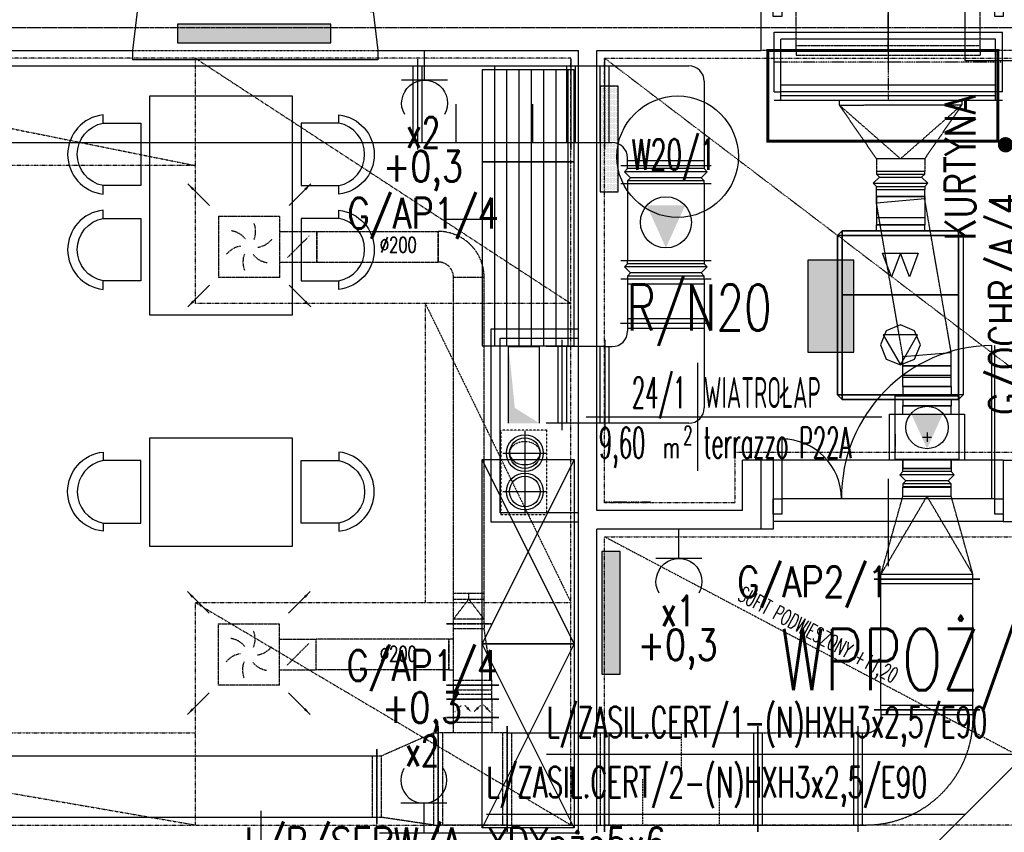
# Model space of a CAD drawing. Header units: inches. Extents: x -145354 to -97635, y 38777 to 78670.
# Tile 123 of 231: x -140333 to -139691, y 51082 to 51612. Entities that reach past the tile are written whole.
import ezdxf
from ezdxf.enums import TextEntityAlignment as Align

# ---------------------------------------------------------------- set-up
doc = ezdxf.new("R2010")
doc.units = ezdxf.units.IN
doc.header["$MEASUREMENT"] = 0
for name, pattern in [('00-inst$0$DASHDOT', [1, 0.5, -0.25, 0, -0.25]), ('CENTER', [2, 1.25, -0.25, 0.25, -0.25]), ('DASHDOT', [1, 0.5, -0.25, 0, -0.25]), ('DASHED', [0.75, 0.5, -0.25]), ('DASHED2', [0.375, 0.25, -0.125]), ('DIVIDE', [31.75, 12.7, -6.35, 0, -6.35, 0, -6.35]), ('HIDDEN', [0.375, 0.25, -0.125])]:
    doc.linetypes.add(name, pattern=pattern)
doc.layers.get('0').update_dxf_attribs({"color": 101})
for name, color, linetype in [('Drz---drzwi', 5, 'Continuous'), ('E-OPIS_POM', 6, 'Continuous'), ('E35', 6, 'Continuous'), ('E50', 3, 'Continuous'), ('E50_kor', 3, 'Continuous'), ('FLUID-N.20-SYM', 7, 'Continuous'), ('FLUID-N17-50-ARRGR', 7, 'Continuous'), ('FLUID-N20-SYM', 7, 'Continuous'), ('FLUID-W.20-SYM', 7, 'Continuous'), ('Ins-went', 141, 'Continuous'), ('kurtyna_pow', 137, 'Continuous'), ('m-went-nawiew', 152, 'Continuous'), ('m-went-wywiew', 1, 'Continuous'), ('Os-osie glowne', 8, 'CENTER'), ('PULAYER0', 1, 'Continuous'), ('PULAYER1', 6, 'Continuous'), ('Sc-cegla pelna', 32, 'Continuous'), ('Sc-cegla pustak', 42, 'Continuous'), ('Sc-gk', 120, 'Continuous'), ('Sc-nad', 5, 'DASHED2'), ('Sc-nadproza kon', 5, 'DASHED2'), ('Suf-widok', 8, 'Continuous'), ('W-idok', 9, 'Continuous'), ('W-otwor-strop', 126, 'Continuous'), ('Wym-wew', 8, 'Continuous'), ('Wyp-grzejniki', 56, 'Continuous'), ('Wyp-meble', 155, 'Continuous')]:
    doc.layers.add(name, color=color, linetype=linetype)
doc.layers.get('Wym-wew').off()
doc.styles.add('FDBES', font='simplex.shx')
doc.styles.add('KA wymiar', font='romans.shx', dxfattribs={"width": 0.6})
doc.styles.add('ROMANS', font='romans', dxfattribs={"width": 0.85})
doc.styles.add('tab-bud$0$ROMANS', font='romans', dxfattribs={"width": 0.7})
doc.dimstyles.new('FDBES', dxfattribs={"dimscale": 50, "dimtxt": 4, "dimasz": 2.5, "dimexe": 0.8, "dimexo": 2, "dimgap": 1, "dimtad": 1, "dimdsep": 46, "dimtxsty": 'FDBES', "dimcen": 2.5, "dimclrd": 4, "dimclre": 5, "dimadec": 0, "dimazin": 0, "dimtfac": 1, "dimtmove": 0, "dimatfit": 3, "dimfxl": 0, "dimarcsym": 0})

# ---------------------------------------------------------------- blocks, each defined once
blk = doc.blocks.new('pow')
for p, q in [((0, 0.5229), (0, -0.5229)), ((-1.0753, 0), (1.7797, 0))]:
    blk.add_line(p, q)
at = {"style": 'KA wymiar', "width": 0.6}
for s, height, p in [('2', 0.18, (-0.1392, -0.2698)), ('m', 0.21, (-0.3332, -0.401))]:
    blk.add_text(s, height=height, dxfattribs=at).set_placement(p)
at = {"style": 'KA wymiar'}
for tag, width, p in [('01', 0.7, (-0.1311, 0.0844)), ('000.00', 0.6, (-0.3636, -0.401))]:
    blk.add_attdef(tag, text='', height=0.3, dxfattribs=dict(at, width=width)).set_placement(p, align=Align.RIGHT)
blk.add_attdef('POMIESZCZENIE', (0.0709, 0.0844), '', height=0.3, dxfattribs=at)
at = {"style": 'KA wymiar', "width": 0.8}
blk.add_attdef('POSADZKA', (0.0709, -0.401), '', height=0.3, dxfattribs=at)
blk = doc.blocks.new('g2')
at = {"layer": 'E35'}
blk.add_line((15, 19.27), (-15, 19.27), dxfattribs=at)
blk.add_arc((0, 34.27), 15, 150, 30, dxfattribs=at)
at = {"layer": 'E50'}
blk.add_line((0, 19.27), (0, 0), dxfattribs=at)
blk = doc.blocks.new('W029')
for points in [[(-53.78, 76.9), (-59.03, 76.9, -0.895014), (-7.4, 76.9), (-12.96, 76.9, 0.825539), (-53.71, 76.86), (-53.71, 52.3), (-12.96, 52.3), (-12.96, 76.9)], [(8.36, 76.9), (3.1, 76.9, -0.895014), (54.73, 76.9), (49.18, 76.9, 0.825539), (8.43, 76.86), (8.43, 52.3), (49.18, 52.3), (49.18, 76.9)], [(-53.78, -76.9), (-59.03, -76.9, 0.895014), (-7.4, -76.9), (-12.96, -76.9, -0.825539), (-53.71, -76.86), (-53.71, -52.3), (-12.96, -52.3), (-12.96, -76.9)], [(8.36, -76.9), (3.1, -76.9, 0.895014), (54.73, -76.9), (49.18, -76.9, -0.825539), (8.43, -76.86), (8.43, -52.3), (49.18, -52.3), (49.18, -76.9)]]:
    blk.add_lwpolyline(points, format="xyb")
at = {"linetype": 'Continuous'}
blk.add_lwpolyline([(-71.54, 46.41), (71.54, 46.41), (71.54, -46.41), (-71.54, -46.41), (-71.54, 46.41)], dxfattribs=at)
blk = doc.blocks.new('W028')
at = {"linetype": 'Continuous'}
blk.add_lwpolyline([(-46.41, -35.48), (-46.41, 35.48), (46.41, 35.48), (46.41, -35.48), (-46.41, -35.48)], dxfattribs=at)
for points in [[(-76.9, -20.17), (-76.9, -25.42, -0.895014), (-76.9, 26.21), (-76.9, 20.65, 0.825539), (-76.86, -20.1), (-52.3, -20.1), (-52.3, 20.65), (-76.9, 20.65)], [(76.9, -20.17), (76.9, -25.42, 0.895014), (76.9, 26.21), (76.9, 20.65, -0.825539), (76.86, -20.1), (52.3, -20.1), (52.3, 20.65), (76.9, 20.65)]]:
    blk.add_lwpolyline(points, format="xyb")
blk = doc.blocks.new('_SDHGG')
at = {"ltscale": 7}
for p, q in [((13, -75), (-44, -75)), ((0, -142.5), (100, -142.5)), ((0, -144.5), (100, -144.5))]:
    blk.add_line(p, q, dxfattribs=at)
for points in [[(-10, -5.5), (-10, 0), (0, 0), (0, -5.5)], [(-10, -150), (-10, -144.5), (0, -144.5), (0, -150)]]:
    blk.add_lwpolyline(points, close=True, dxfattribs=at)
for points in [[(0, -144.5), (0, -5.5)], [(39, -5.5), (0, -5.5)]]:
    blk.add_lwpolyline(points, dxfattribs=at)
blk.add_arc((0, -5.5), 39, 270, 0)
blk.add_arc((1, -143.5), 99.01, 0.57873, 90.57873, dxfattribs=at)
blk = doc.blocks.new('_DKGJHF')
at = {"ltscale": 7}
for p, q in [((-21.08, -77), (35.92, -77)), ((-5, -147.5), (-105, -147.5)), ((-5, -145.5), (-104.98, -145.5))]:
    blk.add_line(p, q, dxfattribs=at)
for points in [[(5, -7.5), (5, 0), (-5, 0), (-5, -7.5)], [(5, -155), (5, -147.5), (-5, -147.5), (-5, -155)]]:
    blk.add_lwpolyline(points, close=True, dxfattribs=at)
for points in [[(-45, -7.5), (-5, -7.5)], [(-5, -147.5), (-5, -7.5)]]:
    blk.add_lwpolyline(points, dxfattribs=at)
for centre, radius, start, end in [((-5, -7.5), 40, 180, 270), ((-5, -147.5), 100, 90, 180)]:
    blk.add_arc(centre, radius, start, end)
blk = doc.blocks.new('grzejnik_100')
at = {"layer": 'Wyp-grzejniki'}
h = blk.add_hatch(dxfattribs=at)
h.set_pattern_fill('DOTS', color=256, scale=0.5, style=0)
h.set_pattern_definition([(0, (-77492.90915, 37823.9399), (0.396875, 0.79375), [0, -0.79375])])
h.paths.add_polyline_path([(0, -100), (12, -100), (12, 0), (0, 0)])
blk.add_lwpolyline([(12, 0), (0, 0), (0, -100), (12, -100)], close=True, dxfattribs=at)
blk = doc.blocks.new('N200')
at = {"layer": 'm-went-nawiew', "color": 254, "linetype": 'HIDDEN'}
for p, q in [((-141949.57, 41077.71), (-141949.57, 41049.17)), ((-141963.84, 41063.44), (-141935.3, 41063.44))]:
    blk.add_line(p, q, dxfattribs=at)
at = {"layer": 'm-went-nawiew', "color": 254}
blk.add_circle((-141949.57, 41063.44), 12, dxfattribs=at)
at = {"layer": 'm-went-nawiew'}
blk.add_circle((-141949.57, 41063.44), 10, dxfattribs=at)
blk = doc.blocks.new('W200')
at = {"layer": 'm-went-wywiew', "color": 254, "linetype": 'HIDDEN'}
for p, q in [((-141949.57, 41108.12), (-141949.57, 41079.58)), ((-141963.84, 41093.85), (-141935.3, 41093.85))]:
    blk.add_line(p, q, dxfattribs=at)
at = {"layer": 'm-went-wywiew', "color": 254}
blk.add_circle((-141949.57, 41093.85), 12, dxfattribs=at)
at = {"layer": 'm-went-wywiew'}
blk.add_circle((-141949.57, 41093.85), 10, dxfattribs=at)
blk = doc.blocks.new('*U1134')
at = {"color": 0, "linetype": 'ByBlock', "lineweight": -2}
blk.add_circle((0, 0), 100, dxfattribs=at)
at = {"color": 3, "linetype": 'DASHED'}
blk.add_ellipse((0, 0), major_axis=(0, 100), ratio=0.75, start_param=0, end_param=3.141593, dxfattribs=at)
at = {"color": 3, "linetype": 'Continuous'}
blk.add_ellipse((0, 0), major_axis=(0, 100), ratio=0.75, start_param=3.141593, end_param=6.283185, dxfattribs=at)
blk = doc.blocks.new('grzejnik_70')
at = {"layer": 'Wyp-grzejniki'}
h = blk.add_hatch(dxfattribs=at)
h.set_pattern_fill('DOTS', color=256, scale=0.5, style=0)
h.set_pattern_definition([(0, (-77492.90915, 37853.9399), (0.396875, 0.79375), [0, -0.79375])])
h.paths.add_polyline_path([(0, -70), (12, -70), (12, 0), (0, 0)])
blk.add_lwpolyline([(12, 0), (0, 0), (0, -70), (12, -70)], close=True, dxfattribs=at)
blk = doc.blocks.new('G_80')
at = {"layer": 'Wyp-grzejniki'}
h = blk.add_hatch(dxfattribs=at)
h.set_pattern_fill('DOTS', color=256, scale=0.5, angle=90, style=0)
h.set_pattern_definition([(90, (-37823.9399, -77504.90915), (-0.79375, 0.396875), [0, -0.79375])])
h.paths.add_polyline_path([(80, -12), (80, 0), (0, 0), (0, -12)])
blk.add_lwpolyline([(0, 0), (0, -12), (80, -12), (80, 0)], close=True, dxfattribs=at)

msp = doc.modelspace()

# ---------------------------------------------------------------- hatches: boundary and pattern name
at = {"layer": 'E50'}
msp.add_hatch(color=256, dxfattribs=at).paths.add_polyline_path([(-139788.91, 51454.94), (-139818.91, 51454.94), (-139818.91, 51394.94), (-139788.91, 51394.94)])

# ---------------------------------------------------------------- linework, layer by layer
at = {"color": 5, "linetype": 'Continuous', "lineweight": -2}
for p, q in [((-139702, 51591.7), (-139831, 51591.7)), ((-139831, 51591.7), (-139702, 51591.7))]:
    msp.add_line(p, q, dxfattribs=at)
at = {"color": 4, "linetype": 'Continuous'}
for p, q in [((-139951.54, 51581.7), (-139896.54, 51581.7)), ((-139841, 51564.7), (-139836.5, 51564.7)), ((-139692, 51564.7), (-139696.5, 51564.7)), ((-139783.2, 51086.7), (-139783.2, 51146.7))]:
    msp.add_line(p, q, dxfattribs=at)
at = {"color": 4, "linetype": 'DASHED'}
for p, q in [((-140151.29, 51463.78), (-140158.36, 51456.71)), ((-140151.6, 51197.94), (-140144.52, 51205.01)), ((-140151.6, 51197.94), (-140158.67, 51190.87)), ((-140046.98, 51162.7, -5780), (-140044.77, 51164.91, -5780)), ((-140040.73, 51162.7, -5780), (-140042.94, 51164.91, -5780)), ((-140034.48, 51162.7, -5780), (-140032.27, 51164.91, -5780)), ((-140028.23, 51162.7, -5780), (-140030.44, 51164.91, -5780))]:
    msp.add_line(p, q, dxfattribs=at)
at = {"color": 4, "linetype": 'Continuous'}
for points in [[(-140151.29, 51463.53, 0.5, 0.5, 1), (-140151.29, 51464.03, 0.5, 0.5, 1)], [(-140151.6, 51197.69, 0.5, 0.5, 1), (-140151.6, 51198.19, 0.5, 0.5, 1)]]:
    msp.add_lwpolyline(points, format="xyseb", close=True, dxfattribs=at)
msp.add_circle((-139741.2, 51345.89, 2795), 13.83, dxfattribs=at)
at = {"color": 4, "linetype": 'DASHED'}
for centre, start, end in [((-140193.29, 51473.78), 338.19852, 21.80134), ((-140196.95, 51460.12), 38.19852, 81.80134), ((-140179.63, 51477.44), 278.19852, 321.80134), ((-140186.95, 51450.12), 98.19852, 141.80134), ((-140173.29, 51453.78), 158.19852, 201.80134), ((-140169.63, 51467.44), 218.19852, 261.80134), ((-140193.6, 51207.94), 338.19859, 21.80141), ((-140197.26, 51194.28), 38.19859, 81.80141), ((-140179.94, 51211.6), 278.19859, 321.80141), ((-140187.26, 51184.28), 98.19859, 141.80141), ((-140173.6, 51187.94), 158.19859, 201.80141), ((-140169.94, 51201.6), 218.19859, 261.80141)]:
    msp.add_arc(centre, 14.14, start, end, dxfattribs=at)
at = {"color": 4, "linetype": 'Continuous'}
msp.add_solid([(-139730.82, 51355.04, 2795), (-139741.2, 51332.06, 2795), (-139751.57, 51355.04, 2795)], dxfattribs=at)
at = {"layer": 'E35'}
for p, q in [((-139716.5, 51681.49), (-139716.5, 51585.27)), ((-139230, 51580), (-139834.3, 50975.7)), ((-139677.29, 51132.71), (-139989.39, 51132.71)), ((-139716.54, 51093.46), (-140028.64, 51093.46))]:
    msp.add_line(p, q, dxfattribs=at)
msp.add_circle((-139903.88, 51522.51), 39.6, dxfattribs=at)
at = {"layer": 'E50'}
msp.add_lwpolyline([(-139818.91, 51454.94), (-139818.91, 51394.94), (-139788.91, 51394.94), (-139788.91, 51454.94)], close=True, dxfattribs=at)
at = {"layer": 'E50_kor'}
msp.add_line((-139716.5, 51585.27), (-139251.21, 51585.27), dxfattribs=at)
at = {"layer": 'E50_kor', "const_width": 5}
msp.add_lwpolyline([(-139692.5, 51530.27, 1), (-139687.5, 51530.27, 1)], format="xyb", close=True, dxfattribs=at)
at = {"layer": 'FLUID-N.20-SYM', "color": 2, "linetype": '00-inst$0$DASHDOT'}
for p, q in [((-139766.5, 51591.7), (-139766.5, 51656.7)), ((-139766.5, 51603.7), (-139766.5, 51559.2)), ((-139692, 51584.2), (-139841, 51584.2))]:
    msp.add_line(p, q, dxfattribs=at)
at = {"layer": 'FLUID-N20-SYM', "color": 2, "linetype": '00-inst$0$DASHDOT'}
msp.add_line((-139762.05, 51341.64), (-139762.05, 51329.64), dxfattribs=at)
at = {"layer": 'FLUID-W.20-SYM', "color": 2, "linetype": '00-inst$0$DASHDOT'}
msp.add_line((-139921.54, 51297.2), (-139951.54, 51297.2), dxfattribs=at)
at = {"layer": 'Ins-went', "linetype": 'DASHED', "ltscale": 0.4}
for p, q in [((-139826.5, 51591.7), (-139826.5, 51656.7)), ((-139706.5, 51591.7), (-139706.5, 51656.7)), ((-139706.5, 51594.7), (-139826.5, 51594.7)), ((-139826.5, 51591.7), (-139826.5, 51588.7)), ((-139706.5, 51591.7), (-139706.5, 51588.7)), ((-139826.5, 51588.7), (-139706.5, 51588.7)), ((-139774.25, 51521.14), (-139774.25, 51513.14)), ((-139742.75, 51521.14), (-139742.75, 51513.14)), ((-140203.29, 51483.78), (-140203.29, 51443.78)), ((-140203.29, 51483.78), (-140163.29, 51483.78)), ((-140163.29, 51443.78), (-140163.29, 51483.78)), ((-140163.29, 51473.78), (-140139.29, 51473.78)), ((-140151.29, 51463.78), (-140144.22, 51470.85)), ((-140139.29, 51453.78), (-140139.29, 51473.78)), ((-140139.29, 51473.78), (-140139.29, 51453.78)), ((-140060.1, 51453.8), (-140060.1, 51473.8)), ((-140060.1, 51473.8), (-140060.1, 51453.8)), ((-140163.29, 51453.78), (-140139.29, 51453.78)), ((-140163.29, 51443.78), (-140203.29, 51443.78)), ((-140050.1, 51237.94), (-140050.1, 51443.8)), ((-140030.1, 51443.8), (-140050.1, 51443.8)), ((-140030.1, 51237.94), (-140030.1, 51443.8)), ((-140050.1, 51237.94, -2890), (-140030.1, 51237.94, -2890)), ((-140050.1, 51233.94, -2890), (-140050.1, 51237.94, -2890)), ((-140040.1, 51233.94, -2890), (-140040.1, 51237.94, -2890)), ((-140030.1, 51233.94, -2890), (-140030.1, 51237.94, -2890)), ((-140050.1, 51220.94, -2890), (-140050.1, 51233.94, -2890)), ((-140050.1, 51220.94, -2890), (-140040.1, 51233.94, -2890)), ((-140050.1, 51233.94, -2890), (-140030.1, 51233.94, -2890)), ((-140030.1, 51220.94, -2890), (-140040.1, 51233.94, -2890)), ((-140030.1, 51220.94, -2890), (-140030.1, 51233.94, -2890)), ((-140030.1, 51220.94, -2890), (-140050.1, 51220.94, -2890)), ((-140050.1, 51217.94, -2890), (-140050.1, 51220.94, -2890)), ((-140030.1, 51217.94, -2890), (-140030.1, 51220.94, -2890)), ((-140203.6, 51217.94), (-140203.6, 51177.94)), ((-140203.6, 51217.94), (-140163.6, 51217.94)), ((-140163.6, 51177.94), (-140163.6, 51217.94)), ((-140054.6, 51217.94, -2890), (-140025.6, 51217.94, -2890)), ((-140025.6, 51217.94, -2890), (-140054.6, 51217.94, -2890)), ((-140050.1, 51177.94, -2890), (-140050.1, 51217.94, -2890)), ((-140050.1, 51214.94, -2890), (-140030.1, 51214.94, -2890)), ((-140030.1, 51217.94, -2890), (-140030.1, 51214.94, -2890)), ((-140025.1, 51180.94, -2890), (-140030.1, 51214.94, -2890)), ((-140163.6, 51207.94), (-140139.6, 51207.94)), ((-140139.6, 51187.94), (-140139.6, 51207.94)), ((-140053.1, 51187.94, -2890), (-140053.1, 51207.94, -2890)), ((-140050.1, 51207.94, -2890), (-140053.1, 51207.94, -2890)), ((-140053.1, 51207.94), (-140053.1, 51187.94)), ((-140163.6, 51187.94), (-140139.6, 51187.94)), ((-140053.1, 51187.94, -2890), (-140050.1, 51187.94, -2890)), ((-140025.1, 51180.94, -2890), (-140050.1, 51180.94, -2890)), ((-140025.1, 51177.94, -2890), (-140025.1, 51180.94, -2890)), ((-140163.6, 51177.94), (-140203.6, 51177.94)), ((-140020.6, 51177.94, -2890), (-140054.6, 51177.94, -2890)), ((-140054.6, 51177.9), (-140020.6, 51177.9)), ((-140050.1, 51168.7), (-140050.1, 51177.9)), ((-140050.1, 51174.9), (-140025.1, 51174.9)), ((-140025.1, 51168.7), (-140025.1, 51177.9)), ((-140054.6, 51168.7, -5780), (-140020.6, 51168.7, -5780)), ((-140020.6, 51168.7), (-140054.6, 51168.7)), ((-140025.1, 51171.7), (-140050.1, 51171.7)), ((-140050.1, 51156.7, -5780), (-140050.1, 51168.7, -5780)), ((-140025.1, 51168.7, -5780), (-140025.1, 51156.7, -5780)), ((-140046.98, 51162.7, -5780), (-140049.19, 51160.49, -5780)), ((-140040.73, 51162.7, -5780), (-140038.52, 51160.49, -5780)), ((-140034.48, 51162.7, -5780), (-140036.69, 51160.49, -5780)), ((-140028.23, 51162.7, -5780), (-140026.02, 51160.49, -5780)), ((-140020.6, 51156.7, -5780), (-140054.6, 51156.7, -5780)), ((-140054.6, 51156.7), (-140020.6, 51156.7)), ((-140050.1, 51146.7), (-140050.1, 51156.7)), ((-140025.1, 51156.7), (-140025.1, 51146.7)), ((-140060.1, 51082.2), (-140060.1, 51151.2)), ((-140060.1, 51151.2), (-140060.1, 51082.2)), ((-140050.1, 51153.7), (-140025.1, 51153.7)), ((-140015.1, 51151.2), (-140015.1, 51082.2)), ((-140015.1, 51082.2), (-140015.1, 51151.2)), ((-139951.5, 51151.2), (-139951.5, 51082.2)), ((-139951.5, 51082.2, -2890), (-139951.5, 51151.2, -2890)), ((-140063.1, 51146.7), (-140097.1, 51131.7)), ((-140063.1, 51146.7), (-140063.1, 51086.7)), ((-140063.1, 51146.7), (-140060.1, 51146.7)), ((-140015.1, 51146.7), (-140060.1, 51146.7)), ((-140057.1, 51086.7), (-140057.1, 51146.7)), ((-140018.1, 51146.7), (-140018.1, 51086.7)), ((-140012.1, 51086.7), (-140012.1, 51146.7)), ((-139954.5, 51146.7), (-139954.5, 51086.7)), ((-139851.5, 51146.7), (-139786.2, 51146.7)), ((-140100.1, 51136.2), (-140100.1, 51087.2)), ((-140100.1, 51087.2), (-140100.1, 51136.2)), ((-140103.1, 51131.7), (-140103.1, 51091.7)), ((-140097.1, 51131.7), (-140100.1, 51131.7)), ((-140097.1, 51091.7), (-140097.1, 51131.7)), ((-140097.1, 51091.7), (-140100.1, 51091.7)), ((-140063.1, 51086.7), (-140097.1, 51091.7)), ((-140063.1, 51086.7), (-140060.1, 51086.7)), ((-140015.1, 51086.7), (-140060.1, 51086.7)), ((-140015.1, 51086.7), (-139951.5, 51086.7)), ((-139951.5, 51086.7, -2890), (-139851.5, 51086.7, -2890))]:
    msp.add_line(p, q, dxfattribs=at)
at = {"layer": 'Ins-went'}
for p, q in [((-139841, 51564.7), (-139841, 51603.7)), ((-139841, 51603.7), (-139692, 51603.7)), ((-139692, 51564.7), (-139692, 51603.7)), ((-139836.5, 51559.2), (-139836.5, 51599.2)), ((-139696.5, 51599.2), (-139836.5, 51599.2)), ((-139696.5, 51559.2), (-139696.5, 51599.2)), ((-140073.44, 51527.2), (-140073.44, 51586.2)), ((-139973.44, 51586.2), (-139973.44, 51527.2)), ((-139951.54, 51586.2), (-139951.54, 51527.2)), ((-140722.44, 51581.7), (-139932.97, 51581.7)), ((-140076.44, 51531.7), (-140076.44, 51581.7)), ((-140073.44, 51581.7), (-139973.44, 51581.7)), ((-140070.44, 51531.7), (-140070.44, 51581.7)), ((-140023.44, 51581.7), (-140023.44, 51556.7)), ((-139976.44, 51581.7), (-139976.44, 51531.7)), ((-139973.44, 51581.7), (-139951.54, 51581.7)), ((-139970.44, 51531.7), (-139970.44, 51581.7)), ((-139954.54, 51581.7), (-139954.54, 51531.7)), ((-139948.54, 51531.7), (-139948.54, 51581.7)), ((-139932.97, 51581.7, 2945), (-139927.97, 51581.7, 2945)), ((-139886.54, 51571.7), (-139886.54, 51516.7)), ((-139696.5, 51569.2), (-139836.5, 51569.2)), ((-139692, 51559.2), (-139841, 51559.2)), ((-139696.5, 51564.7), (-139836.5, 51564.7)), ((-139696.5, 51562.2), (-139836.5, 51562.2)), ((-139798.5, 51559.2, -179232.98), (-139798.5, 51556.2, -179232.98)), ((-139718.5, 51559.24), (-139718.5, 51556.24)), ((-140048.44, 51531.7), (-140048.44, 51556.7)), ((-139998.44, 51531.7), (-139998.44, 51556.7)), ((-140722.44, 51531.7), (-139948.54, 51531.7)), ((-140073.44, 51531.7), (-139973.44, 51531.7)), ((-139973.44, 51531.7), (-139951.54, 51531.7)), ((-139951.54, 51531.7), (-139946.54, 51531.7)), ((-139936.54, 51516.7), (-139936.54, 51521.7)), ((-139742.75, 51521.14), (-139774.25, 51521.14)), ((-139941.04, 51516.7, -2890), (-139882.04, 51516.7, -2890)), ((-139938.54, 51512.7, -2890), (-139936.54, 51514.7, -2890)), ((-139886.54, 51519.7), (-139936.54, 51519.7)), ((-139936.54, 51514.7, -2890), (-139936.54, 51516.7, -2890)), ((-139886.54, 51514.7, -2890), (-139936.54, 51514.7, -2890)), ((-139886.54, 51516.7, -2890), (-139886.54, 51514.7, -2890)), ((-139886.54, 51514.7, -2890), (-139884.54, 51512.7, -2890)), ((-139884.54, 51512.7, -2890), (-139938.54, 51512.7, -2890)), ((-139934.54, 51508.7, -2890), (-139938.54, 51512.7, -2890)), ((-139936.54, 51506.7, -2890), (-139934.54, 51508.7, -2890)), ((-139888.54, 51508.7, -2890), (-139934.54, 51508.7, -2890)), ((-139884.54, 51512.7, -2890), (-139888.54, 51508.7, -2890)), ((-139888.54, 51508.7, -2890), (-139886.54, 51506.7, -2890)), ((-139776.25, 51505.14, -2795), (-139772.25, 51509.14, -2795)), ((-139774.25, 51513.14, -2795), (-139742.75, 51513.14, -2795)), ((-139774.25, 51513.14, -2795), (-139774.25, 51511.14, -2795)), ((-139772.25, 51509.14, -2795), (-139774.25, 51511.14, -2795)), ((-139774.25, 51511.14, -2795), (-139742.75, 51511.14, -2795)), ((-139772.25, 51509.14, -2795), (-139744.75, 51509.14, -2795)), ((-139742.75, 51511.14, -2795), (-139744.75, 51509.14, -2795)), ((-139744.75, 51509.14, -2795), (-139740.75, 51505.14, -2795)), ((-139742.75, 51511.14, -2795), (-139742.75, 51513.14, -2795)), ((-139882.04, 51504.7, -2890), (-139941.04, 51504.7, -2890)), ((-139886.54, 51506.7, -2890), (-139936.54, 51506.7, -2890)), ((-139936.54, 51506.7, -2890), (-139936.54, 51504.7, -2890)), ((-139936.54, 51504.7, -2890), (-139936.54, 51454.7, -2890)), ((-139886.54, 51504.7, -2890), (-139886.54, 51506.7, -2890)), ((-139886.54, 51504.7, -2890), (-139886.54, 51454.7, -2890)), ((-139774.25, 51503.14, -2795), (-139776.25, 51505.14, -2795)), ((-139776.25, 51505.14, -2795), (-139740.75, 51505.14, -2795)), ((-139774.25, 51501.14, -2795), (-139774.25, 51503.14, -2795)), ((-139774.25, 51503.14, -2795), (-139742.75, 51503.14, -2795)), ((-139774.25, 51496.64), (-139774.25, 51501.14)), ((-139774.25, 51501.14, 2795), (-139742.75, 51501.14, 2795)), ((-139774.25, 51492.45, 2795), (-139774.25, 51501.14, 2795)), ((-139740.75, 51505.14, -2795), (-139742.75, 51503.14, -2795)), ((-139742.75, 51503.14, -2795), (-139742.75, 51501.14, -2795)), ((-139742.75, 51496.64), (-139742.75, 51501.14)), ((-139742.75, 51495.14, 2795), (-139742.75, 51501.14, 2795)), ((-139774.25, 51496.64), (-139774.25, 51482.64)), ((-139774.25, 51492.45, 2795), (-139742.75, 51495.14, 2795)), ((-139742.75, 51496.64), (-139742.75, 51482.64)), ((-139774.25, 51482.64), (-139774.25, 51478.14)), ((-139742.75, 51482.64), (-139742.75, 51478.14)), ((-139774.25, 51474.14), (-139774.25, 51478.14)), ((-139742.75, 51474.14), (-139742.75, 51478.14)), ((-139799.6, 51471.14), (-139796.6, 51474.14)), ((-139799.6, 51367.14), (-139799.6, 51471.14)), ((-139796.6, 51474.14), (-139720.6, 51474.14)), ((-139720.6, 51474.14), (-139717.6, 51471.14)), ((-139717.6, 51471.14), (-139717.6, 51367.14)), ((-139770.21, 51459.53), (-139746.99, 51459.53)), ((-139764.48, 51444.05), (-139770.21, 51459.53)), ((-139758.6, 51459.53), (-139764.48, 51444.05)), ((-139752.72, 51444.05), (-139758.6, 51459.53)), ((-139746.99, 51459.53), (-139752.72, 51444.05)), ((-139882.04, 51454.7, -2890), (-139941.04, 51454.7, -2890)), ((-139938.54, 51450.7), (-139936.54, 51452.7)), ((-139884.54, 51450.7), (-139938.54, 51450.7)), ((-139934.54, 51446.7), (-139938.54, 51450.7)), ((-139936.54, 51452.7), (-139936.54, 51454.7)), ((-139886.54, 51452.7), (-139936.54, 51452.7)), ((-139884.54, 51450.7), (-139888.54, 51446.7)), ((-139886.54, 51454.7), (-139886.54, 51452.7)), ((-139886.54, 51452.7), (-139884.54, 51450.7)), ((-139936.54, 51444.7), (-139934.54, 51446.7)), ((-139886.54, 51444.7), (-139936.54, 51444.7)), ((-139936.54, 51444.7), (-139936.54, 51442.7)), ((-139888.54, 51446.7), (-139934.54, 51446.7)), ((-139888.54, 51446.7), (-139886.54, 51444.7)), ((-139886.54, 51442.7), (-139886.54, 51444.7)), ((-139882.04, 51442.7), (-139941.04, 51442.7)), ((-139936.54, 51442.7), (-139936.54, 51413.68)), ((-139936.54, 51439.7), (-139886.54, 51439.7)), ((-139886.54, 51442.7), (-139886.54, 51413.68)), ((-139882.1, 51413.68), (-139941.1, 51413.68)), ((-139886.6, 51416.68), (-139936.6, 51416.68)), ((-139936.54, 51413.68), (-139936.54, 51408.68)), ((-139886.54, 51413.68), (-139886.54, 51358.68)), ((-139936.54, 51410.68), (-139886.54, 51410.68)), ((-139747.37, 51406.32), (-139769.83, 51406.32)), ((-139769.83, 51406.32), (-139758.6, 51386.73)), ((-139758.6, 51386.73), (-139747.37, 51406.32)), ((-140014.1, 51348.68), (-140014.1, 51398.68)), ((-140014.1, 51348.68), (-140014.1, 51398.68)), ((-140014.1, 51398.68), (-139994.1, 51398.68)), ((-139994.1, 51398.68), (-139994.1, 51348.68)), ((-139951.6, 51398.68), (-139989.6, 51398.68)), ((-139982.1, 51398.68), (-139982.1, 51348.68)), ((-139979.1, 51344.18), (-139979.1, 51403.18)), ((-139976.1, 51348.68), (-139976.1, 51398.68)), ((-139954.47, 51348.68), (-139954.47, 51398.68)), ((-139951.47, 51403.18), (-139951.47, 51344.18)), ((-139951.47, 51398.68), (-139946.54, 51398.68)), ((-139948.47, 51348.68), (-139948.47, 51398.68)), ((-139756.95, 51392.14, 2795), (-139725.45, 51394.84, 2795)), ((-139756.95, 51386.14, 2795), (-139756.95, 51392.14, 2795)), ((-139725.45, 51386.14, 2795), (-139725.45, 51394.84, 2795)), ((-139725.45, 51386.14, 2795), (-139756.95, 51386.14, 2795)), ((-139756.95, 51386.14, 2795), (-139725.45, 51386.14, 2795)), ((-139756.95, 51372.64, 2795), (-139756.95, 51386.14, 2795)), ((-139725.45, 51372.64, 2795), (-139725.45, 51386.14, 2795)), ((-139756.95, 51380.14, 2795), (-139725.45, 51380.14, 2795)), ((-139756.95, 51378.64, 2795), (-139725.45, 51378.64, 2795)), ((-139756.95, 51372.64, 2795), (-139725.45, 51372.64, 2795)), ((-139756.95, 51372.64, 2795), (-139756.95, 51366.64, 2795)), ((-139725.45, 51372.64, 2795), (-139756.95, 51372.64, 2795)), ((-139725.45, 51372.64, 2795), (-139725.45, 51366.64, 2795)), ((-139796.6, 51364.14), (-139799.6, 51367.14)), ((-139761.95, 51325.14, 2795), (-139761.95, 51366.64, 2795)), ((-139761.95, 51366.64, 2795), (-139720.45, 51366.64, 2795)), ((-139717.6, 51367.14), (-139720.6, 51364.14)), ((-139720.45, 51366.64, 2795), (-139720.45, 51325.14, 2795)), ((-139720.6, 51364.14), (-139796.6, 51364.14)), ((-139756.95, 51364.14), (-139756.95, 51360.14)), ((-139756.95, 51354.64), (-139756.95, 51360.14)), ((-139725.45, 51364.14), (-139725.45, 51360.14)), ((-139725.45, 51354.64), (-139725.45, 51360.14)), ((-139951.6, 51348.68), (-139989.6, 51348.68)), ((-139896.54, 51348.68), (-139951.47, 51348.68)), ((-139720.45, 51325.14, 2795), (-139761.95, 51325.14, 2795)), ((-139758.95, 51315.14), (-139756.95, 51317.14)), ((-139723.45, 51315.14), (-139758.95, 51315.14)), ((-139754.95, 51311.14), (-139758.95, 51315.14)), ((-139756.95, 51319.14), (-139725.45, 51319.14)), ((-139756.95, 51317.14), (-139756.95, 51319.14)), ((-139725.45, 51319.14, 2795), (-139756.95, 51319.14, 2795)), ((-139725.45, 51317.14), (-139756.95, 51317.14)), ((-139723.45, 51315.14), (-139727.45, 51311.14)), ((-139725.45, 51319.14), (-139725.45, 51317.14)), ((-139725.45, 51317.14), (-139723.45, 51315.14)), ((-139756.95, 51309.14), (-139754.95, 51311.14)), ((-139725.45, 51309.14), (-139756.95, 51309.14)), ((-139756.95, 51309.14), (-139756.95, 51307.14)), ((-139727.45, 51311.14), (-139754.95, 51311.14)), ((-139727.45, 51311.14), (-139725.45, 51309.14)), ((-139725.45, 51307.14), (-139725.45, 51309.14)), ((-139725.45, 51307.14), (-139756.95, 51307.14)), ((-139756.95, 51307.1), (-139725.45, 51307.1)), ((-139756.95, 51301.1), (-139756.95, 51307.1)), ((-139725.45, 51301.1), (-139725.45, 51307.1)), ((-139756.95, 51301.1), (-139725.45, 51301.1))]:
    msp.add_line(p, q, dxfattribs=at)
at = {"layer": 'Ins-went', "linetype": 'DASHED', "ltscale": 0.5}
for p, q in [((-139798.5, 51556.2, -179232.98), (-139718.5, 51556.24)), ((-139798.5, 51556.2, -179232.98), (-139774.25, 51521.14)), ((-139798.5, 51556.2, -179232.98), (-139758.5, 51521.14)), ((-139718.5, 51556.24), (-139758.5, 51521.14)), ((-139718.5, 51556.24), (-139742.75, 51521.14)), ((-139725.45, 51394.84, 2795), (-139742.75, 51495.14, 2795)), ((-139756.95, 51392.14, 2795), (-139774.25, 51492.45, 2795)), ((-139756.95, 51319.14, 2795), (-139756.95, 51325.14, 2795)), ((-139725.45, 51319.14, 2795), (-139725.45, 51325.14, 2795)), ((-139771.25, 51250.1), (-139756.95, 51301.1)), ((-139771.25, 51250.1), (-139741.2, 51301.1)), ((-139711.25, 51250.1), (-139741.2, 51301.1)), ((-139711.25, 51250.1), (-139725.45, 51301.1)), ((-139775.75, 51247.1), (-139706.75, 51247.1)), ((-139706.75, 51247.1), (-139775.75, 51247.1)), ((-139711.25, 51250.1), (-139771.25, 51250.1)), ((-139771.25, 51247.1), (-139771.25, 51250.1)), ((-139771.25, 51161.7), (-139771.25, 51247.1)), ((-139771.25, 51244.1), (-139711.25, 51244.1)), ((-139711.25, 51247.1), (-139711.25, 51250.1)), ((-139711.25, 51161.7), (-139711.25, 51247.1)), ((-139706.75, 51161.7), (-139775.75, 51161.7)), ((-139775.7, 51161.7), (-139706.7, 51161.7)), ((-139711.25, 51164.7), (-139771.25, 51164.7)), ((-139771.2, 51156.7), (-139771.2, 51161.7)), ((-139711.2, 51156.7), (-139711.2, 51161.7)), ((-139771.2, 51158.7), (-139711.2, 51158.7)), ((-139851.5, 51151.2, -2890), (-139851.5, 51082.2, -2890)), ((-139851.5, 51082.2), (-139851.5, 51151.2)), ((-139786.2, 51082.2), (-139786.2, 51151.2)), ((-140015.1, 51146.7), (-139951.5, 51146.7)), ((-139951.5, 51146.7, -2890), (-139851.5, 51146.7, -2890)), ((-139948.5, 51086.7, -2890), (-139948.5, 51146.7, -2890)), ((-139854.5, 51146.7, -2890), (-139854.5, 51086.7, -2890)), ((-139848.5, 51086.7), (-139848.5, 51146.7)), ((-139807.1, 51146.7), (-139802.1, 51146.7)), ((-139789.2, 51146.7), (-139789.2, 51086.7)), ((-139786.2, 51146.7), (-139781.2, 51146.7)), ((-140100.1, 51131.7), (-140801.4, 51131.7)), ((-140100.1, 51091.7), (-140801.4, 51091.7)), ((-139851.5, 51086.7), (-139786.2, 51086.7)), ((-139807.1, 51086.7), (-139802.1, 51086.7)), ((-139786.2, 51086.7), (-139781.2, 51086.7))]:
    msp.add_line(p, q, dxfattribs=at)
at = {"layer": 'Ins-went', "linetype": 'DASHED', "ltscale": 0.3}
for p, q in [((-139901.5, 51146.7, -2890), (-139901.5, 51116.7, -2890)), ((-139926.5, 51086.7, -2890), (-139926.5, 51116.7, -2890)), ((-139876.5, 51086.7, -2890), (-139876.5, 51116.7, -2890))]:
    msp.add_line(p, q, dxfattribs=at)
at = {"layer": 'Ins-went', "linetype": 'DASHED', "ltscale": 0.4, "elevation": -5780}
for points in [[(-140046.98, 51162.3, 0.8, 0.8, 1), (-140046.98, 51163.1, 0.8, 0.8, 1)], [(-140040.73, 51162.3, 0.8, 0.8, 1), (-140040.73, 51163.1, 0.8, 0.8, 1)], [(-140034.48, 51162.3, 0.8, 0.8, 1), (-140034.48, 51163.1, 0.8, 0.8, 1)], [(-140028.23, 51162.3, 0.8, 0.8, 1), (-140028.23, 51163.1, 0.8, 0.8, 1)]]:
    msp.add_lwpolyline(points, format="xyseb", close=True, dxfattribs=at)
at = {"layer": 'Ins-went'}
for points in [[(-139774.25, 51501.14, 0), (-139771.24, 51501.14, 0), (-139763.37, 51501.14, 0), (-139753.63, 51501.14, 0), (-139745.76, 51501.14, 0), (-139742.75, 51501.14, 0)], [(-139742.75, 51496.64, 0), (-139745.76, 51496.64, 0), (-139753.63, 51496.64, 0), (-139763.37, 51496.64, 0), (-139771.24, 51496.64, 0), (-139774.25, 51496.64, 0)], [(-139774.25, 51496.64, 0), (-139771.24, 51496.64, 0), (-139763.37, 51496.64, 0), (-139753.63, 51496.64, 0), (-139745.76, 51496.64, 0), (-139742.75, 51496.64, 0)], [(-139742.75, 51482.64, 0), (-139745.76, 51482.64, 0), (-139753.63, 51482.64, 0), (-139763.37, 51482.64, 0), (-139771.24, 51482.64, 0), (-139774.25, 51482.64, 0)], [(-139742.75, 51482.64, 0), (-139745.76, 51482.64, 0), (-139753.63, 51482.64, 0), (-139763.37, 51482.64, 0), (-139771.24, 51482.64, 0), (-139774.25, 51482.64, 0)], [(-139774.25, 51478.14, 0), (-139771.24, 51478.14, 0), (-139763.37, 51478.14, 0), (-139753.63, 51478.14, 0), (-139745.76, 51478.14, 0), (-139742.75, 51478.14, 0)], [(-139742.75, 51478.14, 0), (-139745.76, 51478.14, 0), (-139753.63, 51478.14, 0), (-139763.37, 51478.14, 0), (-139771.24, 51478.14, 0), (-139774.25, 51478.14, 0)], [(-139725.45, 51360.14, 0), (-139728.46, 51360.14, 0), (-139736.33, 51360.14, 0), (-139746.07, 51360.14, 0), (-139753.94, 51360.14, 0), (-139756.95, 51360.14, 0)], [(-139756.95, 51360.14, 0), (-139753.94, 51360.14, 0), (-139746.07, 51360.14, 0), (-139736.33, 51360.14, 0), (-139728.46, 51360.14, 0), (-139725.45, 51360.14, 0)]]:
    msp.add_polyline3d(points, dxfattribs=at)
for points in [[(-139799.6, 51471.14, 0), (-139796.6, 51471.14, 0), (-139796.6, 51474.14, 0)], [(-139799.6, 51367.14, 0), (-139796.6, 51367.14, 0), (-139796.6, 51471.14, 0), (-139799.6, 51471.14, 0)], [(-139796.6, 51474.14, 0), (-139796.6, 51471.14, 0), (-139720.6, 51471.14, 0), (-139720.6, 51474.14, 0)], [(-139796.6, 51367.14, 0), (-139720.6, 51367.14, 0), (-139720.6, 51471.14, 0), (-139796.6, 51471.14, 0)], [(-139796.6, 51471.14, 0), (-139720.6, 51471.14, 0), (-139720.6, 51432.44, 0), (-139796.6, 51432.44, 0)], [(-139720.6, 51474.14, 0), (-139720.6, 51471.14, 0), (-139717.6, 51471.14, 0)], [(-139717.6, 51367.14, 0), (-139720.6, 51367.14, 0), (-139720.6, 51471.14, 0), (-139717.6, 51471.14, 0)], [(-139796.6, 51432.44, 0), (-139720.6, 51432.44, 0), (-139720.6, 51367.14, 0), (-139796.6, 51367.14, 0)], [(-139758.6, 51412.85, 0), (-139767.83, 51409.03, 0), (-139771.66, 51399.79, 0), (-139767.83, 51390.56, 0), (-139758.6, 51386.73, 0), (-139749.36, 51390.56, 0), (-139745.54, 51399.79, 0), (-139749.36, 51409.03, 0)], [(-139796.6, 51364.14, 0), (-139796.6, 51367.14, 0), (-139799.6, 51367.14, 0)], [(-139796.6, 51364.14, 0), (-139720.6, 51364.14, 0), (-139720.6, 51367.14, 0), (-139796.6, 51367.14, 0)], [(-139717.6, 51367.14, 0), (-139720.6, 51367.14, 0), (-139720.6, 51364.14, 0)], [(-139716.8, 51354.64, 0), (-139716.8, 51324.64, 0), (-139765.6, 51324.64, 0), (-139765.6, 51354.64, 0)]]:
    msp.add_polyline3d(points, close=True, dxfattribs=at)
msp.add_circle((-139911.54, 51479.7, -2890), 16.67, dxfattribs=at)
for centre, start, end in [((-139896.54, 51571.7), 0, 90), ((-139946.54, 51521.7), 0, 90), ((-139946.54, 51408.68), 270, 0), ((-139896.54, 51358.68), 270, 0)]:
    msp.add_arc(centre, 10, start, end, dxfattribs=at)
at = {"layer": 'Ins-went', "linetype": 'DASHED', "ltscale": 0.4}
for radius in [30, 10]:
    msp.add_arc((-140060.1, 51443.8), radius, 0, 90, dxfattribs=at)
at = {"layer": 'Ins-went', "linetype": 'DASHED', "ltscale": 0.5}
for radius in [10, 70]:
    msp.add_arc((-139781.2, 51156.7), radius, 270, 0, dxfattribs=at)
at = {"layer": 'Ins-went', "linetype": 'DASHED', "ltscale": 0.4}
for points in [[(-140139.29, 51473.78), (-140060.1, 51473.8)], [(-140139.29, 51453.78), (-140060.1, 51453.8)], [(-140053.1, 51207.94), (-140139.6, 51207.94)], [(-140053.1, 51187.94), (-140139.6, 51187.94)]]:
    msp.add_spline(points, degree=3, dxfattribs=at)
at = {"layer": 'Ins-went'}
for points in [[(-139899.04, 51490.72, -2890), (-139911.54, 51463.03, -2890), (-139924.04, 51490.72, -2890)], [(-140014.1, 51348.68), (-140014.1, 51398.68), (-139994.1, 51348.68), (-140010.1, 51358.68)]]:
    msp.add_solid(points, dxfattribs=at)
at = {"layer": 'kurtyna_pow', "linetype": 'DASHED2', "const_width": 2}
msp.add_lwpolyline([(-139845.11, 51532.7), (-139695.11, 51532.7), (-139695.11, 51591.7), (-139845.11, 51591.7)], close=True, dxfattribs=at)
at = {"layer": 'Os-osie glowne'}
msp.add_lwpolyline([(-143318.47, 51606.7), (-138010.88, 51606.7)], dxfattribs=at)
at = {"layer": 'PULAYER0', "linetype": 'Continuous'}
for p, q in [((-139756.95, 51324.64), (-139756.95, 51319.14)), ((-139725.45, 51324.64), (-139725.45, 51319.14))]:
    msp.add_line(p, q, dxfattribs=at)
msp.add_polyline3d([(-139725.45, 51319.14, 0), (-139728.46, 51319.14, 0), (-139736.33, 51319.14, 0), (-139746.07, 51319.14, 0), (-139753.94, 51319.14, 0), (-139756.95, 51319.14, 0)], dxfattribs=at)
at = {"layer": 'PULAYER1', "linetype": 'Continuous'}
for p, q in [((-139741.2, 51342.64), (-139741.2, 51336.64)), ((-139744.2, 51339.64), (-139738.2, 51339.64))]:
    msp.add_line(p, q, dxfattribs=at)
at = {"layer": 'Sc-cegla pelna'}
for p, q in [((-140511.44, 51591.7), (-140259.44, 51591.69)), ((-140099.44, 51591.7), (-139968.44, 51591.7)), ((-139956.5, 51591.7), (-139849.5, 51591.7)), ((-139861.5, 51291.7), (-139861.5, 51324.64)), ((-139849.5, 51279.7), (-139849.5, 51324.64)), ((-139861.5, 51291.7), (-139956.5, 51291.7)), ((-139849.5, 51279.7), (-139956.5, 51279.7))]:
    msp.add_line(p, q, dxfattribs=at)
for points in [[(-140254.44, 51649.01), (-140254.44, 51617.18), (-140256.44, 51617.18), (-140259.44, 51591.69)], [(-140104.44, 51649.03), (-140104.44, 51617.18), (-140102.44, 51617.18), (-140099.44, 51591.69)], [(-139849.5, 51591.7), (-139849.5, 51649.06), (-139909.5, 51649.05)], [(-140098.44, 51081.7), (-139968.44, 51081.63), (-139968.44, 51591.7)], [(-139956.5, 51291.7), (-139956.5, 51591.7)], [(-139849.5, 51324.64), (-139861.5, 51324.64)], [(-139956.5, 51081.7), (-139956.5, 51279.7)]]:
    msp.add_lwpolyline(points, dxfattribs=at)
at = {"layer": 'Sc-cegla pustak'}
for p, q in [((-139841.5, 51324.64), (-139849.5, 51324.64)), ((-139841.5, 51324.64), (-139841.5, 51279.7)), ((-139691.5, 51324.64), (-139683.5, 51324.64)), ((-139691.5, 51324.64), (-139691.5, 51284.64)), ((-139691.5, 51284.64), (-139683.5, 51284.64)), ((-139841.5, 51279.7), (-139849.5, 51279.7))]:
    msp.add_line(p, q, dxfattribs=at)
at = {"layer": 'Sc-gk'}
for p, q in [((-140025.6, 51284.18), (-140025.6, 51410.18)), ((-140025.6, 51410.18), (-139968.44, 51410.18)), ((-140019.6, 51290.18), (-140019.6, 51404.18)), ((-140019.6, 51404.18), (-139968.44, 51404.18)), ((-139968.44, 51290.18), (-140019.6, 51290.18)), ((-139968.44, 51284.18), (-140025.6, 51284.18))]:
    msp.add_line(p, q, dxfattribs=at)
at = {"layer": 'Sc-nad'}
for points in [[(-139691.5, 51324.64), (-139841.5, 51324.64)], [(-139691.5, 51284.64), (-139841.5, 51284.64)]]:
    msp.add_lwpolyline(points, dxfattribs=at)
at = {"layer": 'Sc-nadproza kon', "linetype": 'DASHDOT', "ltscale": 0.5}
msp.add_line((-140259.44, 51591.69), (-140099.44, 51591.69), dxfattribs=at)
msp.add_lwpolyline([(-139683.5, 51591.7), (-139849.5, 51591.7)], dxfattribs=at)
at = {"layer": 'Suf-widok', "linetype": 'DIVIDE', "ltscale": 0.02}
for p, q in [((-139973.44, 51586.7), (-140762.44, 51586.7)), ((-140566.26, 51586.7), (-140218.44, 51516.7)), ((-140218.44, 51426.7), (-140218.44, 51586.7)), ((-140218.44, 51586.7), (-139973.44, 51426.7)), ((-139973.44, 51086.7), (-139973.44, 51586.7)), ((-139951.5, 51586.7), (-139613.5, 51329.64)), ((-140218.44, 51516.7), (-140566.26, 51516.7)), ((-139973.44, 51426.7), (-140218.44, 51426.7)), ((-140068.44, 51231.7), (-140068.44, 51426.7)), ((-140068.44, 51426.7), (-139973.44, 51231.7)), ((-139951.5, 51274.7), (-139595.94, 51086.7)), ((-140218.44, 51231.7), (-139973.44, 51231.7)), ((-140218.44, 51086.7), (-140218.44, 51231.7)), ((-140218.44, 51231.7), (-139973.44, 51086.7)), ((-140566.26, 51146.7), (-140218.44, 51146.7)), ((-140566.26, 51146.7), (-140218.44, 51086.7)), ((-140762.44, 51086.7), (-139973.44, 51086.7))]:
    msp.add_line(p, q, dxfattribs=at)
for points in [[(-139613.5, 51329.64), (-139866.5, 51329.64), (-139866.5, 51296.7), (-139951.5, 51296.7), (-139951.5, 51586.7), (-139613.5, 51586.7)], [(-139951.5, 51086.7), (-139951.5, 51274.7), (-139595.94, 51274.7), (-139595.94, 51086.7), (-139951.5, 51086.7)]]:
    msp.add_lwpolyline(points, dxfattribs=at)
at = {"layer": 'W-idok'}
for p in [(-140259.44, 51591.69), (-140099.44, 51585.69)]:
    msp.add_line(p, (-140259.44, 51585.69), dxfattribs=at)
msp.add_lwpolyline([(-140099.44, 51591.69), (-140099.44, 51585.69)], dxfattribs=at)
at = {"layer": 'W-otwor-strop', "linetype": 'DASHED2', "ltscale": 0.3}
msp.add_lwpolyline([(-140019.1, 51289.18), (-139989.1, 51289.18), (-139989.1, 51344.18), (-140019.1, 51344.18)], close=True, dxfattribs=at)
at = {"layer": 'Wyp-meble'}
for p, q in [((-140023.44, 51579.18), (-140023.44, 51519.18)), ((-140015.44, 51579.18), (-140015.44, 51519.18)), ((-140007.44, 51579.18), (-140007.44, 51519.18)), ((-139999.44, 51579.18), (-139999.44, 51519.18)), ((-139991.44, 51579.18), (-139991.44, 51519.18)), ((-139983.44, 51579.18), (-139983.44, 51519.18)), ((-139975.44, 51579.18), (-139975.44, 51519.18)), ((-140023.44, 51519.18), (-140023.44, 51399.18)), ((-140015.44, 51519.18), (-140015.44, 51399.18)), ((-140007.44, 51519.18), (-140007.44, 51399.18)), ((-139999.44, 51519.18), (-139999.44, 51399.18)), ((-139991.44, 51519.18), (-139991.44, 51399.18)), ((-139983.44, 51519.18), (-139983.44, 51399.18)), ((-139975.44, 51519.18), (-139975.44, 51399.18)), ((-140056.09, 51481.83), (-140027.09, 51481.83)), ((-139971.45, 51324.95), (-140031.45, 51204.95)), ((-139971.45, 51204.95), (-140031.45, 51324.95)), ((-139971.45, 51204.95), (-140031.45, 51084.95)), ((-139971.45, 51084.95), (-140031.45, 51204.95))]:
    msp.add_line(p, q, dxfattribs=at)
for points in [[(-139971.44, 51519.18), (-139971.44, 51579.18), (-140031.44, 51579.18), (-140031.44, 51519.18)], [(-139971.44, 51399.18), (-139971.44, 51519.18), (-140031.44, 51519.18), (-140031.44, 51399.18)], [(-139971.45, 51324.95), (-139971.45, 51204.95), (-140031.45, 51204.95), (-140031.45, 51324.95)], [(-139971.45, 51204.95), (-139971.45, 51084.95), (-140031.45, 51084.95), (-140031.45, 51204.95)]]:
    msp.add_lwpolyline(points, close=True, dxfattribs=at)

# ---------------------------------------------------------------- block references
at = {"xscale": 0.984251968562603, "yscale": 0.984251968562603, "zscale": 0.984251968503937}
msp.add_blockref('grzejnik_70', (-139954.5, 51568.39), dxfattribs=at)
at = {"layer": 'Drz---drzwi', "rotation": 90}
for p in [(-139841.5, 51623.84), (-139841.5, 51299.4)]:
    msp.add_blockref('_SDHGG', p, dxfattribs=at)
at = {"layer": 'Drz---drzwi', "xscale": -1, "rotation": 270}
msp.add_blockref('_DKGJHF', (-140098.44, 51059.99), dxfattribs=at)
at = {"layer": 'E-OPIS_POM'}
ref = msp.add_blockref('pow', (-139890.91, 51352.88), dxfattribs=dict(at, xscale=67.5, yscale=67.5, zscale=67.5))
ref.add_attrib('000.00', '9,60', dxfattribs={"layer": '0', "height": 20.25, "style": 'KA wymiar', "width": 0.498194}).set_placement((-139924.99, 51325.82), align=Align.RIGHT)
ref.add_attrib('01', '24/1', dxfattribs={"layer": '0', "height": 20.25, "style": 'KA wymiar', "width": 0.498194}).set_placement((-139898.26, 51358.58), align=Align.RIGHT)
ref.add_attrib('POMIESZCZENIE', 'WIATROŁAP', (-139886.94, 51358.58), dxfattribs={"layer": '0', "height": 20.25, "style": 'KA wymiar', "width": 0.498194})
ref.add_attrib('POSADZKA', 'terrazzo P22A', (-139886.94, 51325.82), dxfattribs={"layer": '0', "height": 20.25, "style": 'KA wymiar', "width": 0.498194})
at = {"layer": 'E35', "xscale": -1, "rotation": 180}
for p in [(-140068.89, 51591.7), (-139903, 51279.7)]:
    msp.add_blockref('g2', p, dxfattribs=at)
at = {"layer": 'E35'}
msp.add_blockref('g2', (-140069.5, 51081.7), dxfattribs=at)
at = {"layer": 'Ins-went', "xscale": 0.09999999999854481, "yscale": 0.09999999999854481, "zscale": 0.1000000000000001, "rotation": 270}
msp.add_blockref('*U1134', (-140003.54, 51329.18, -2), dxfattribs=at)
at = {"layer": 'm-went-nawiew'}
msp.add_blockref('N200', (1946.03, 10240.74), dxfattribs=at)
at = {"layer": 'm-went-wywiew'}
msp.add_blockref('W200', (1946.03, 10235.34, -2), dxfattribs=at)
at = {"layer": 'Wym-wew', "rotation": 90}
msp.add_blockref('G_80', (-139953.42, 51185.13), dxfattribs=at)
at = {"layer": 'Wyp-grzejniki', "rotation": 90}
msp.add_blockref('grzejnik_100', (-140230.13, 51596.82), dxfattribs=at)
at = {"layer": 'Wyp-meble', "rotation": 270}
msp.add_blockref('W029', (-140201.76, 51490.72), dxfattribs=at)
at = {"layer": 'Wyp-meble'}
msp.add_blockref('W028', (-140201.76, 51303.7), dxfattribs=at)

# ---------------------------------------------------------------- texts
at = {"layer": 'E35', "style": 'ROMANS'}
for s, rotation, width, p in [('KURTYNA', 90, 0.8, (-139719.53, 51515.25)), ('W20/1', 360, 0.6, (-139906.6, 51522.51)), ('G/AP1/4', 360, 0.8, (-140069.86, 51484.2)), ('G/AP2/1', 360, 0.8, (-139815.6, 51243.74)), ('+0,3', 360, 0.8, (-140070.59, 51160.21)), ('x2', 360, 0.7, (-140070.43, 51135.03))]:
    msp.add_text(s, height=20, rotation=rotation, dxfattribs=dict(at, width=width)).set_placement(p, align=Align.MIDDLE)
for s, width, p in [('x2', 0.7, (-140069.82, 51538.36)), ('+0,3', 0.8, (-140069.98, 51513.18)), ('x1', 0.7, (-139903.68, 51226.36)), ('+0,3', 0.8, (-139903.84, 51201.18)), ('G/AP1/4', 0.8, (-140070.47, 51189.19))]:
    msp.add_text(s, height=20, dxfattribs=dict(at, width=width)).set_placement(p, align=Align.MIDDLE)
at = {"layer": 'E35', "style": 'ROMANS', "width": 0.8}
msp.add_text('G/OCHR/A/4', height=20, rotation=90, dxfattribs=at).set_placement((-139680.67, 51353.99))
at = {"layer": 'E35', "style": 'ROMANS'}
for s, width, p in [('L/ZASIL.CERT/1-(N)HXH3x2,5/E90', 0.6, (-139989.35, 51143.82)), ('L/ZASIL.CERT/2-(N)HXH3x2,5/E90', 0.6, (-140028.6, 51104.57)), ('L/R/SERW/A-YDYpżo5x6', 0.8, (-140186.35, 51065.15))]:
    msp.add_text(s, height=20, dxfattribs=dict(at, width=width)).set_placement(p)
at = {"layer": 'E50', "style": 'ROMANS', "width": 0.7}
for s, height, p in [('R/N20', 30, (-139937.04, 51409.08)), ('WPPOŻ/A', 40, (-139836.79, 51174.58))]:
    msp.add_text(s, height=height, dxfattribs=at).set_placement(p)
at = {"layer": 'Ins-went', "style": 'tab-bud$0$ROMANS', "width": 0.7}
for p in [(-140098.08, 51460.09, 0), (-140098.08, 51193.37, 0)]:
    msp.add_text('%%C200', height=10, rotation=359.94143, dxfattribs=at).set_placement(p)
at = {"layer": 'Suf-widok', "style": 'KA wymiar', "width": 0.6}
msp.add_text('SUFIT PODWIESZONY +11,20', height=10, rotation=331.66191, dxfattribs=at).set_placement((-139865.3, 51233.78))

# ---------------------------------------------------------------- leaders
at = {"layer": 'FLUID-N17-50-ARRGR'}
for points in [[(-140223.35, 51504.73), (-140209.21, 51490.58)], [(-140143.22, 51504.73), (-140157.37, 51490.58)], [(-140223.35, 51424.6), (-140209.21, 51438.74)], [(-140143.22, 51424.6), (-140157.37, 51438.74)], [(-140223.66, 51238.89), (-140209.52, 51224.75)], [(-140143.53, 51238.89), (-140157.67, 51224.75)], [(-140223.66, 51158.76), (-140209.52, 51172.9)], [(-140143.53, 51158.76), (-140157.67, 51172.9)]]:
    msp.add_leader(points, dimstyle='FDBES', override={"dimscale": 2, "dimclrd": 5}, dxfattribs=at)

doc.saveas('drawing.dxf')
